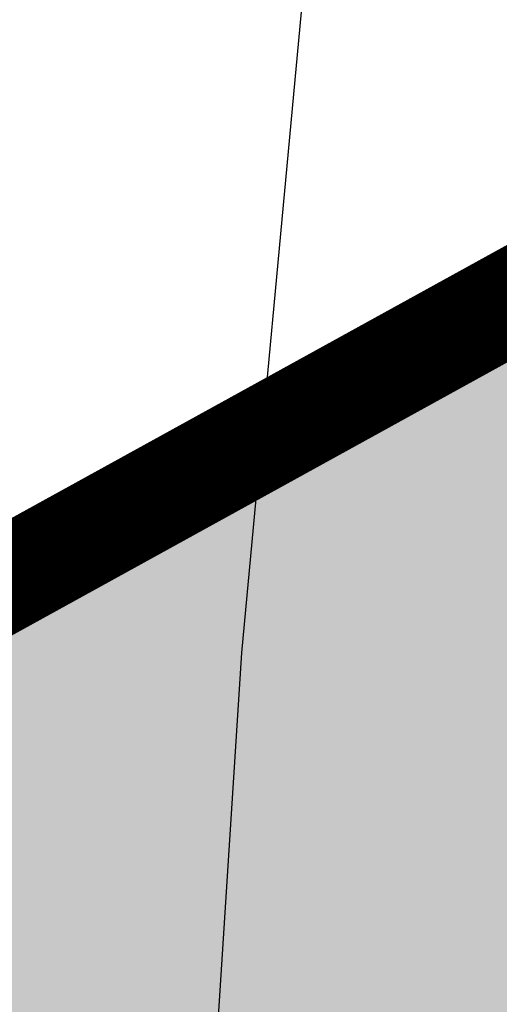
# Model space of a CAD drawing. Extents: x 0 to 361260, y 0 to 4201817.
# Tile 201 of 256: x 360069.404 to 360069.87, y 4200821.109 to 4200822.064. Entities that reach past the tile are written whole.
import ezdxf

# ---------------------------------------------------------------- set-up
doc = ezdxf.new("R2010")
doc.units = 0
doc.header["$LTSCALE"] = 0.5
doc.header["$MEASUREMENT"] = 0
doc.linetypes.add('CONTI', pattern=[0])
doc.layers.add('GORIZDEFAULT', color=32, linetype='CONTI')
doc.layers.add('Штрих Стекло', color=7, linetype='Continuous')

msp = doc.modelspace()

# ---------------------------------------------------------------- hatches: boundary and pattern name
at = {"layer": 'Штрих Стекло', "linetype": 'Continuous'}
h = msp.add_hatch(color=5, dxfattribs=at)
h.dxf.hatch_style = 1
h.set_gradient(color1=(173, 173, 173), color2=(166, 166, 166), one_color=1, tint=0.65)
h.paths.add_polyline_path([(359937.68403, 4200748.94136), (359943.47567, 4200738.43151), (360868.75348, 4201248.32243), (360862.96184, 4201258.83228)])

# ---------------------------------------------------------------- linework, layer by layer
at = {"ltscale": 0.149071, "const_width": 0.1}
msp.add_lwpolyline([(359937.68403, 4200748.94136), (360862.96184, 4201258.83228)], dxfattribs=at)
at = {"ltscale": 0.149071}
msp.add_lwpolyline([(359937.68403, 4200748.94136), (359943.47567, 4200738.43151), (360868.75348, 4201248.32243), (360862.96184, 4201258.83228)], close=True, dxfattribs=at)
at = {"layer": 'GORIZDEFAULT', "color": 32}
msp.add_polyline3d([(360069.23664, 4200816.4265, 555.5), (360069.31, 4200816.94, 555.5), (360069.37, 4200817.54, 555.5), (360069.42, 4200818.13, 555.5), (360069.46, 4200818.72, 555.5), (360069.5, 4200819.33, 555.5), (360069.53, 4200819.98, 555.5), (360069.57, 4200820.68, 555.5), (360069.62, 4200821.45, 555.5), (360069.7, 4200822.31, 555.5), (360069.79, 4200823.28, 555.5), (360069.9, 4200824.35, 555.5), (360070.01, 4200825.5, 555.5), (360070.1, 4200826.75, 555.5), (360070.17, 4200828.08, 555.5), (360070.21, 4200829.48, 555.5), (360070.19, 4200830.94, 555.5), (360070.12, 4200832.46, 555.5), (360069.99, 4200834.03, 555.5)], dxfattribs=at)
msp.add_polyline3d([(360069.23664, 4200816.4265, 555.5), (360069.31, 4200816.94, 555.5), (360069.37, 4200817.54, 555.5), (360069.42, 4200818.13, 555.5), (360069.46, 4200818.72, 555.5), (360069.5, 4200819.33, 555.5), (360069.53, 4200819.98, 555.5), (360069.57, 4200820.68, 555.5), (360069.62, 4200821.45, 555.5), (360069.7, 4200822.31, 555.5), (360069.79, 4200823.28, 555.5), (360069.9, 4200824.35, 555.5), (360070.01, 4200825.5, 555.5), (360070.1, 4200826.75, 555.5), (360070.17, 4200828.08, 555.5), (360070.21, 4200829.48, 555.5), (360070.19, 4200830.94, 555.5), (360070.12, 4200832.46, 555.5), (360069.99, 4200834.03, 555.5)], dxfattribs=at)
msp.add_polyline3d([(360069.23664, 4200816.4265, 555.5), (360069.31, 4200816.94, 555.5), (360069.37, 4200817.54, 555.5), (360069.42, 4200818.13, 555.5), (360069.46, 4200818.72, 555.5), (360069.5, 4200819.33, 555.5), (360069.53, 4200819.98, 555.5), (360069.57, 4200820.68, 555.5), (360069.62, 4200821.45, 555.5), (360069.7, 4200822.31, 555.5), (360069.79, 4200823.28, 555.5), (360069.9, 4200824.35, 555.5), (360070.01, 4200825.5, 555.5), (360070.1, 4200826.75, 555.5), (360070.17, 4200828.08, 555.5), (360070.21, 4200829.48, 555.5), (360070.19, 4200830.94, 555.5), (360070.12, 4200832.46, 555.5), (360069.99, 4200834.03, 555.5)], dxfattribs=at)
msp.add_polyline3d([(360069.23664, 4200816.4265, 555.5), (360069.31, 4200816.94, 555.5), (360069.37, 4200817.54, 555.5), (360069.42, 4200818.13, 555.5), (360069.46, 4200818.72, 555.5), (360069.5, 4200819.33, 555.5), (360069.53, 4200819.98, 555.5), (360069.57, 4200820.68, 555.5), (360069.62, 4200821.45, 555.5), (360069.7, 4200822.31, 555.5), (360069.79, 4200823.28, 555.5), (360069.9, 4200824.35, 555.5), (360070.01, 4200825.5, 555.5), (360070.1, 4200826.75, 555.5), (360070.17, 4200828.08, 555.5), (360070.21, 4200829.48, 555.5), (360070.19, 4200830.94, 555.5), (360070.12, 4200832.46, 555.5), (360069.99, 4200834.03, 555.5)], dxfattribs=at)
msp.add_polyline3d([(360069.23664, 4200816.4265, 555.5), (360069.31, 4200816.94, 555.5), (360069.37, 4200817.54, 555.5), (360069.42, 4200818.13, 555.5), (360069.46, 4200818.72, 555.5), (360069.5, 4200819.33, 555.5), (360069.53, 4200819.98, 555.5), (360069.57, 4200820.68, 555.5), (360069.62, 4200821.45, 555.5), (360069.7, 4200822.31, 555.5), (360069.79, 4200823.28, 555.5), (360069.9, 4200824.35, 555.5), (360070.01, 4200825.5, 555.5), (360070.1, 4200826.75, 555.5), (360070.17, 4200828.08, 555.5), (360070.21, 4200829.48, 555.5), (360070.19, 4200830.94, 555.5), (360070.12, 4200832.46, 555.5), (360069.99, 4200834.03, 555.5)], dxfattribs=at)
msp.add_polyline3d([(360069.23664, 4200816.4265, 555.5), (360069.31, 4200816.94, 555.5), (360069.37, 4200817.54, 555.5), (360069.42, 4200818.13, 555.5), (360069.46, 4200818.72, 555.5), (360069.5, 4200819.33, 555.5), (360069.53, 4200819.98, 555.5), (360069.57, 4200820.68, 555.5), (360069.62, 4200821.45, 555.5), (360069.7, 4200822.31, 555.5), (360069.79, 4200823.28, 555.5), (360069.9, 4200824.35, 555.5), (360070.01, 4200825.5, 555.5), (360070.1, 4200826.75, 555.5), (360070.17, 4200828.08, 555.5), (360070.21, 4200829.48, 555.5), (360070.19, 4200830.94, 555.5), (360070.12, 4200832.46, 555.5), (360069.99, 4200834.03, 555.5)], dxfattribs=at)
msp.add_polyline3d([(360069.23664, 4200816.4265, 555.5), (360069.31, 4200816.94, 555.5), (360069.37, 4200817.54, 555.5), (360069.42, 4200818.13, 555.5), (360069.46, 4200818.72, 555.5), (360069.5, 4200819.33, 555.5), (360069.53, 4200819.98, 555.5), (360069.57, 4200820.68, 555.5), (360069.62, 4200821.45, 555.5), (360069.7, 4200822.31, 555.5), (360069.79, 4200823.28, 555.5), (360069.9, 4200824.35, 555.5), (360070.01, 4200825.5, 555.5), (360070.1, 4200826.75, 555.5), (360070.17, 4200828.08, 555.5), (360070.21, 4200829.48, 555.5), (360070.19, 4200830.94, 555.5), (360070.12, 4200832.46, 555.5), (360069.99, 4200834.03, 555.5)], dxfattribs=at)
msp.add_polyline3d([(360069.23664, 4200816.4265, 555.5), (360069.31, 4200816.94, 555.5), (360069.37, 4200817.54, 555.5), (360069.42, 4200818.13, 555.5), (360069.46, 4200818.72, 555.5), (360069.5, 4200819.33, 555.5), (360069.53, 4200819.98, 555.5), (360069.57, 4200820.68, 555.5), (360069.62, 4200821.45, 555.5), (360069.7, 4200822.31, 555.5), (360069.79, 4200823.28, 555.5), (360069.9, 4200824.35, 555.5), (360070.01, 4200825.5, 555.5), (360070.1, 4200826.75, 555.5), (360070.17, 4200828.08, 555.5), (360070.21, 4200829.48, 555.5), (360070.19, 4200830.94, 555.5), (360070.12, 4200832.46, 555.5), (360069.99, 4200834.03, 555.5)], dxfattribs=at)
msp.add_polyline3d([(360069.23664, 4200816.4265, 555.5), (360069.31, 4200816.94, 555.5), (360069.37, 4200817.54, 555.5), (360069.42, 4200818.13, 555.5), (360069.46, 4200818.72, 555.5), (360069.5, 4200819.33, 555.5), (360069.53, 4200819.98, 555.5), (360069.57, 4200820.68, 555.5), (360069.62, 4200821.45, 555.5), (360069.7, 4200822.31, 555.5), (360069.79, 4200823.28, 555.5), (360069.9, 4200824.35, 555.5), (360070.01, 4200825.5, 555.5), (360070.1, 4200826.75, 555.5), (360070.17, 4200828.08, 555.5), (360070.21, 4200829.48, 555.5), (360070.19, 4200830.94, 555.5), (360070.12, 4200832.46, 555.5), (360069.99, 4200834.03, 555.5)], dxfattribs=at)
msp.add_polyline3d([(360069.23664, 4200816.4265, 555.5), (360069.31, 4200816.94, 555.5), (360069.37, 4200817.54, 555.5), (360069.42, 4200818.13, 555.5), (360069.46, 4200818.72, 555.5), (360069.5, 4200819.33, 555.5), (360069.53, 4200819.98, 555.5), (360069.57, 4200820.68, 555.5), (360069.62, 4200821.45, 555.5), (360069.7, 4200822.31, 555.5), (360069.79, 4200823.28, 555.5), (360069.9, 4200824.35, 555.5), (360070.01, 4200825.5, 555.5), (360070.1, 4200826.75, 555.5), (360070.17, 4200828.08, 555.5), (360070.21, 4200829.48, 555.5), (360070.19, 4200830.94, 555.5), (360070.12, 4200832.46, 555.5), (360069.99, 4200834.03, 555.5)], dxfattribs=at)
msp.add_polyline3d([(360069.23664, 4200816.4265, 555.5), (360069.31, 4200816.94, 555.5), (360069.37, 4200817.54, 555.5), (360069.42, 4200818.13, 555.5), (360069.46, 4200818.72, 555.5), (360069.5, 4200819.33, 555.5), (360069.53, 4200819.98, 555.5), (360069.57, 4200820.68, 555.5), (360069.62, 4200821.45, 555.5), (360069.7, 4200822.31, 555.5), (360069.79, 4200823.28, 555.5), (360069.9, 4200824.35, 555.5), (360070.01, 4200825.5, 555.5), (360070.1, 4200826.75, 555.5), (360070.17, 4200828.08, 555.5), (360070.21, 4200829.48, 555.5), (360070.19, 4200830.94, 555.5), (360070.12, 4200832.46, 555.5), (360069.99, 4200834.03, 555.5)], dxfattribs=at)
msp.add_polyline3d([(360069.23664, 4200816.4265, 555.5), (360069.31, 4200816.94, 555.5), (360069.37, 4200817.54, 555.5), (360069.42, 4200818.13, 555.5), (360069.46, 4200818.72, 555.5), (360069.5, 4200819.33, 555.5), (360069.53, 4200819.98, 555.5), (360069.57, 4200820.68, 555.5), (360069.62, 4200821.45, 555.5), (360069.7, 4200822.31, 555.5), (360069.79, 4200823.28, 555.5), (360069.9, 4200824.35, 555.5), (360070.01, 4200825.5, 555.5), (360070.1, 4200826.75, 555.5), (360070.17, 4200828.08, 555.5), (360070.21, 4200829.48, 555.5), (360070.19, 4200830.94, 555.5), (360070.12, 4200832.46, 555.5), (360069.99, 4200834.03, 555.5)], dxfattribs=at)
msp.add_polyline3d([(360069.23664, 4200816.4265, 555.5), (360069.31, 4200816.94, 555.5), (360069.37, 4200817.54, 555.5), (360069.42, 4200818.13, 555.5), (360069.46, 4200818.72, 555.5), (360069.5, 4200819.33, 555.5), (360069.53, 4200819.98, 555.5), (360069.57, 4200820.68, 555.5), (360069.62, 4200821.45, 555.5), (360069.7, 4200822.31, 555.5), (360069.79, 4200823.28, 555.5), (360069.9, 4200824.35, 555.5), (360070.01, 4200825.5, 555.5), (360070.1, 4200826.75, 555.5), (360070.17, 4200828.08, 555.5), (360070.21, 4200829.48, 555.5), (360070.19, 4200830.94, 555.5), (360070.12, 4200832.46, 555.5), (360069.99, 4200834.03, 555.5)], dxfattribs=at)
msp.add_polyline3d([(360069.23664, 4200816.4265, 555.5), (360069.31, 4200816.94, 555.5), (360069.37, 4200817.54, 555.5), (360069.42, 4200818.13, 555.5), (360069.46, 4200818.72, 555.5), (360069.5, 4200819.33, 555.5), (360069.53, 4200819.98, 555.5), (360069.57, 4200820.68, 555.5), (360069.62, 4200821.45, 555.5), (360069.7, 4200822.31, 555.5), (360069.79, 4200823.28, 555.5), (360069.9, 4200824.35, 555.5), (360070.01, 4200825.5, 555.5), (360070.1, 4200826.75, 555.5), (360070.17, 4200828.08, 555.5), (360070.21, 4200829.48, 555.5), (360070.19, 4200830.94, 555.5), (360070.12, 4200832.46, 555.5), (360069.99, 4200834.03, 555.5)], dxfattribs=at)
msp.add_polyline3d([(360069.23664, 4200816.4265, 555.5), (360069.31, 4200816.94, 555.5), (360069.37, 4200817.54, 555.5), (360069.42, 4200818.13, 555.5), (360069.46, 4200818.72, 555.5), (360069.5, 4200819.33, 555.5), (360069.53, 4200819.98, 555.5), (360069.57, 4200820.68, 555.5), (360069.62, 4200821.45, 555.5), (360069.7, 4200822.31, 555.5), (360069.79, 4200823.28, 555.5), (360069.9, 4200824.35, 555.5), (360070.01, 4200825.5, 555.5), (360070.1, 4200826.75, 555.5), (360070.17, 4200828.08, 555.5), (360070.21, 4200829.48, 555.5), (360070.19, 4200830.94, 555.5), (360070.12, 4200832.46, 555.5), (360069.99, 4200834.03, 555.5)], dxfattribs=at)
msp.add_polyline3d([(360069.23664, 4200816.4265, 555.5), (360069.31, 4200816.94, 555.5), (360069.37, 4200817.54, 555.5), (360069.42, 4200818.13, 555.5), (360069.46, 4200818.72, 555.5), (360069.5, 4200819.33, 555.5), (360069.53, 4200819.98, 555.5), (360069.57, 4200820.68, 555.5), (360069.62, 4200821.45, 555.5), (360069.7, 4200822.31, 555.5), (360069.79, 4200823.28, 555.5), (360069.9, 4200824.35, 555.5), (360070.01, 4200825.5, 555.5), (360070.1, 4200826.75, 555.5), (360070.17, 4200828.08, 555.5), (360070.21, 4200829.48, 555.5), (360070.19, 4200830.94, 555.5), (360070.12, 4200832.46, 555.5), (360069.99, 4200834.03, 555.5)], dxfattribs=at)
msp.add_polyline3d([(360069.23664, 4200816.4265, 555.5), (360069.31, 4200816.94, 555.5), (360069.37, 4200817.54, 555.5), (360069.42, 4200818.13, 555.5), (360069.46, 4200818.72, 555.5), (360069.5, 4200819.33, 555.5), (360069.53, 4200819.98, 555.5), (360069.57, 4200820.68, 555.5), (360069.62, 4200821.45, 555.5), (360069.7, 4200822.31, 555.5), (360069.79, 4200823.28, 555.5), (360069.9, 4200824.35, 555.5), (360070.01, 4200825.5, 555.5), (360070.1, 4200826.75, 555.5), (360070.17, 4200828.08, 555.5), (360070.21, 4200829.48, 555.5), (360070.19, 4200830.94, 555.5), (360070.12, 4200832.46, 555.5), (360069.99, 4200834.03, 555.5)], dxfattribs=at)
msp.add_polyline3d([(360069.23664, 4200816.4265, 555.5), (360069.31, 4200816.94, 555.5), (360069.37, 4200817.54, 555.5), (360069.42, 4200818.13, 555.5), (360069.46, 4200818.72, 555.5), (360069.5, 4200819.33, 555.5), (360069.53, 4200819.98, 555.5), (360069.57, 4200820.68, 555.5), (360069.62, 4200821.45, 555.5), (360069.7, 4200822.31, 555.5), (360069.79, 4200823.28, 555.5), (360069.9, 4200824.35, 555.5), (360070.01, 4200825.5, 555.5), (360070.1, 4200826.75, 555.5), (360070.17, 4200828.08, 555.5), (360070.21, 4200829.48, 555.5), (360070.19, 4200830.94, 555.5), (360070.12, 4200832.46, 555.5), (360069.99, 4200834.03, 555.5)], dxfattribs=at)
msp.add_polyline3d([(360069.23664, 4200816.4265, 555.5), (360069.31, 4200816.94, 555.5), (360069.37, 4200817.54, 555.5), (360069.42, 4200818.13, 555.5), (360069.46, 4200818.72, 555.5), (360069.5, 4200819.33, 555.5), (360069.53, 4200819.98, 555.5), (360069.57, 4200820.68, 555.5), (360069.62, 4200821.45, 555.5), (360069.7, 4200822.31, 555.5), (360069.79, 4200823.28, 555.5), (360069.9, 4200824.35, 555.5), (360070.01, 4200825.5, 555.5), (360070.1, 4200826.75, 555.5), (360070.17, 4200828.08, 555.5), (360070.21, 4200829.48, 555.5), (360070.19, 4200830.94, 555.5), (360070.12, 4200832.46, 555.5), (360069.99, 4200834.03, 555.5)], dxfattribs=at)
msp.add_polyline3d([(360069.23664, 4200816.4265, 555.5), (360069.31, 4200816.94, 555.5), (360069.37, 4200817.54, 555.5), (360069.42, 4200818.13, 555.5), (360069.46, 4200818.72, 555.5), (360069.5, 4200819.33, 555.5), (360069.53, 4200819.98, 555.5), (360069.57, 4200820.68, 555.5), (360069.62, 4200821.45, 555.5), (360069.7, 4200822.31, 555.5), (360069.79, 4200823.28, 555.5), (360069.9, 4200824.35, 555.5), (360070.01, 4200825.5, 555.5), (360070.1, 4200826.75, 555.5), (360070.17, 4200828.08, 555.5), (360070.21, 4200829.48, 555.5), (360070.19, 4200830.94, 555.5), (360070.12, 4200832.46, 555.5), (360069.99, 4200834.03, 555.5)], dxfattribs=at)
msp.add_polyline3d([(360069.23664, 4200816.4265, 555.5), (360069.31, 4200816.94, 555.5), (360069.37, 4200817.54, 555.5), (360069.42, 4200818.13, 555.5), (360069.46, 4200818.72, 555.5), (360069.5, 4200819.33, 555.5), (360069.53, 4200819.98, 555.5), (360069.57, 4200820.68, 555.5), (360069.62, 4200821.45, 555.5), (360069.7, 4200822.31, 555.5), (360069.79, 4200823.28, 555.5), (360069.9, 4200824.35, 555.5), (360070.01, 4200825.5, 555.5), (360070.1, 4200826.75, 555.5), (360070.17, 4200828.08, 555.5), (360070.21, 4200829.48, 555.5), (360070.19, 4200830.94, 555.5), (360070.12, 4200832.46, 555.5), (360069.99, 4200834.03, 555.5)], dxfattribs=at)
msp.add_polyline3d([(360069.23664, 4200816.4265, 555.5), (360069.31, 4200816.94, 555.5), (360069.37, 4200817.54, 555.5), (360069.42, 4200818.13, 555.5), (360069.46, 4200818.72, 555.5), (360069.5, 4200819.33, 555.5), (360069.53, 4200819.98, 555.5), (360069.57, 4200820.68, 555.5), (360069.62, 4200821.45, 555.5), (360069.7, 4200822.31, 555.5), (360069.79, 4200823.28, 555.5), (360069.9, 4200824.35, 555.5), (360070.01, 4200825.5, 555.5), (360070.1, 4200826.75, 555.5), (360070.17, 4200828.08, 555.5), (360070.21, 4200829.48, 555.5), (360070.19, 4200830.94, 555.5), (360070.12, 4200832.46, 555.5), (360069.99, 4200834.03, 555.5)], dxfattribs=at)
msp.add_polyline3d([(360069.23664, 4200816.4265, 555.5), (360069.31, 4200816.94, 555.5), (360069.37, 4200817.54, 555.5), (360069.42, 4200818.13, 555.5), (360069.46, 4200818.72, 555.5), (360069.5, 4200819.33, 555.5), (360069.53, 4200819.98, 555.5), (360069.57, 4200820.68, 555.5), (360069.62, 4200821.45, 555.5), (360069.7, 4200822.31, 555.5), (360069.79, 4200823.28, 555.5), (360069.9, 4200824.35, 555.5), (360070.01, 4200825.5, 555.5), (360070.1, 4200826.75, 555.5), (360070.17, 4200828.08, 555.5), (360070.21, 4200829.48, 555.5), (360070.19, 4200830.94, 555.5), (360070.12, 4200832.46, 555.5), (360069.99, 4200834.03, 555.5)], dxfattribs=at)
msp.add_polyline3d([(360069.23664, 4200816.4265, 555.5), (360069.31, 4200816.94, 555.5), (360069.37, 4200817.54, 555.5), (360069.42, 4200818.13, 555.5), (360069.46, 4200818.72, 555.5), (360069.5, 4200819.33, 555.5), (360069.53, 4200819.98, 555.5), (360069.57, 4200820.68, 555.5), (360069.62, 4200821.45, 555.5), (360069.7, 4200822.31, 555.5), (360069.79, 4200823.28, 555.5), (360069.9, 4200824.35, 555.5), (360070.01, 4200825.5, 555.5), (360070.1, 4200826.75, 555.5), (360070.17, 4200828.08, 555.5), (360070.21, 4200829.48, 555.5), (360070.19, 4200830.94, 555.5), (360070.12, 4200832.46, 555.5), (360069.99, 4200834.03, 555.5)], dxfattribs=at)
msp.add_polyline3d([(360069.23664, 4200816.4265, 555.5), (360069.31, 4200816.94, 555.5), (360069.37, 4200817.54, 555.5), (360069.42, 4200818.13, 555.5), (360069.46, 4200818.72, 555.5), (360069.5, 4200819.33, 555.5), (360069.53, 4200819.98, 555.5), (360069.57, 4200820.68, 555.5), (360069.62, 4200821.45, 555.5), (360069.7, 4200822.31, 555.5), (360069.79, 4200823.28, 555.5), (360069.9, 4200824.35, 555.5), (360070.01, 4200825.5, 555.5), (360070.1, 4200826.75, 555.5), (360070.17, 4200828.08, 555.5), (360070.21, 4200829.48, 555.5), (360070.19, 4200830.94, 555.5), (360070.12, 4200832.46, 555.5), (360069.99, 4200834.03, 555.5)], dxfattribs=at)
msp.add_polyline3d([(360069.23664, 4200816.4265, 555.5), (360069.31, 4200816.94, 555.5), (360069.37, 4200817.54, 555.5), (360069.42, 4200818.13, 555.5), (360069.46, 4200818.72, 555.5), (360069.5, 4200819.33, 555.5), (360069.53, 4200819.98, 555.5), (360069.57, 4200820.68, 555.5), (360069.62, 4200821.45, 555.5), (360069.7, 4200822.31, 555.5), (360069.79, 4200823.28, 555.5), (360069.9, 4200824.35, 555.5), (360070.01, 4200825.5, 555.5), (360070.1, 4200826.75, 555.5), (360070.17, 4200828.08, 555.5), (360070.21, 4200829.48, 555.5), (360070.19, 4200830.94, 555.5), (360070.12, 4200832.46, 555.5), (360069.99, 4200834.03, 555.5)], dxfattribs=at)
msp.add_polyline3d([(360069.23664, 4200816.4265, 555.5), (360069.31, 4200816.94, 555.5), (360069.37, 4200817.54, 555.5), (360069.42, 4200818.13, 555.5), (360069.46, 4200818.72, 555.5), (360069.5, 4200819.33, 555.5), (360069.53, 4200819.98, 555.5), (360069.57, 4200820.68, 555.5), (360069.62, 4200821.45, 555.5), (360069.7, 4200822.31, 555.5), (360069.79, 4200823.28, 555.5), (360069.9, 4200824.35, 555.5), (360070.01, 4200825.5, 555.5), (360070.1, 4200826.75, 555.5), (360070.17, 4200828.08, 555.5), (360070.21, 4200829.48, 555.5), (360070.19, 4200830.94, 555.5), (360070.12, 4200832.46, 555.5), (360069.99, 4200834.03, 555.5)], dxfattribs=at)
msp.add_polyline3d([(360069.23664, 4200816.4265, 555.5), (360069.31, 4200816.94, 555.5), (360069.37, 4200817.54, 555.5), (360069.42, 4200818.13, 555.5), (360069.46, 4200818.72, 555.5), (360069.5, 4200819.33, 555.5), (360069.53, 4200819.98, 555.5), (360069.57, 4200820.68, 555.5), (360069.62, 4200821.45, 555.5), (360069.7, 4200822.31, 555.5), (360069.79, 4200823.28, 555.5), (360069.9, 4200824.35, 555.5), (360070.01, 4200825.5, 555.5), (360070.1, 4200826.75, 555.5), (360070.17, 4200828.08, 555.5), (360070.21, 4200829.48, 555.5), (360070.19, 4200830.94, 555.5), (360070.12, 4200832.46, 555.5), (360069.99, 4200834.03, 555.5)], dxfattribs=at)
msp.add_polyline3d([(360069.23664, 4200816.4265, 555.5), (360069.31, 4200816.94, 555.5), (360069.37, 4200817.54, 555.5), (360069.42, 4200818.13, 555.5), (360069.46, 4200818.72, 555.5), (360069.5, 4200819.33, 555.5), (360069.53, 4200819.98, 555.5), (360069.57, 4200820.68, 555.5), (360069.62, 4200821.45, 555.5), (360069.7, 4200822.31, 555.5), (360069.79, 4200823.28, 555.5), (360069.9, 4200824.35, 555.5), (360070.01, 4200825.5, 555.5), (360070.1, 4200826.75, 555.5), (360070.17, 4200828.08, 555.5), (360070.21, 4200829.48, 555.5), (360070.19, 4200830.94, 555.5), (360070.12, 4200832.46, 555.5), (360069.99, 4200834.03, 555.5)], dxfattribs=at)
msp.add_polyline3d([(360069.23664, 4200816.4265, 555.5), (360069.31, 4200816.94, 555.5), (360069.37, 4200817.54, 555.5), (360069.42, 4200818.13, 555.5), (360069.46, 4200818.72, 555.5), (360069.5, 4200819.33, 555.5), (360069.53, 4200819.98, 555.5), (360069.57, 4200820.68, 555.5), (360069.62, 4200821.45, 555.5), (360069.7, 4200822.31, 555.5), (360069.79, 4200823.28, 555.5), (360069.9, 4200824.35, 555.5), (360070.01, 4200825.5, 555.5), (360070.1, 4200826.75, 555.5), (360070.17, 4200828.08, 555.5), (360070.21, 4200829.48, 555.5), (360070.19, 4200830.94, 555.5), (360070.12, 4200832.46, 555.5), (360069.99, 4200834.03, 555.5)], dxfattribs=at)
msp.add_polyline3d([(360069.23664, 4200816.4265, 555.5), (360069.31, 4200816.94, 555.5), (360069.37, 4200817.54, 555.5), (360069.42, 4200818.13, 555.5), (360069.46, 4200818.72, 555.5), (360069.5, 4200819.33, 555.5), (360069.53, 4200819.98, 555.5), (360069.57, 4200820.68, 555.5), (360069.62, 4200821.45, 555.5), (360069.7, 4200822.31, 555.5), (360069.79, 4200823.28, 555.5), (360069.9, 4200824.35, 555.5), (360070.01, 4200825.5, 555.5), (360070.1, 4200826.75, 555.5), (360070.17, 4200828.08, 555.5), (360070.21, 4200829.48, 555.5), (360070.19, 4200830.94, 555.5), (360070.12, 4200832.46, 555.5), (360069.99, 4200834.03, 555.5)], dxfattribs=at)
msp.add_polyline3d([(360069.23664, 4200816.4265, 555.5), (360069.31, 4200816.94, 555.5), (360069.37, 4200817.54, 555.5), (360069.42, 4200818.13, 555.5), (360069.46, 4200818.72, 555.5), (360069.5, 4200819.33, 555.5), (360069.53, 4200819.98, 555.5), (360069.57, 4200820.68, 555.5), (360069.62, 4200821.45, 555.5), (360069.7, 4200822.31, 555.5), (360069.79, 4200823.28, 555.5), (360069.9, 4200824.35, 555.5), (360070.01, 4200825.5, 555.5), (360070.1, 4200826.75, 555.5), (360070.17, 4200828.08, 555.5), (360070.21, 4200829.48, 555.5), (360070.19, 4200830.94, 555.5), (360070.12, 4200832.46, 555.5), (360069.99, 4200834.03, 555.5)], dxfattribs=at)
msp.add_polyline3d([(360069.23664, 4200816.4265, 555.5), (360069.31, 4200816.94, 555.5), (360069.37, 4200817.54, 555.5), (360069.42, 4200818.13, 555.5), (360069.46, 4200818.72, 555.5), (360069.5, 4200819.33, 555.5), (360069.53, 4200819.98, 555.5), (360069.57, 4200820.68, 555.5), (360069.62, 4200821.45, 555.5), (360069.7, 4200822.31, 555.5), (360069.79, 4200823.28, 555.5), (360069.9, 4200824.35, 555.5), (360070.01, 4200825.5, 555.5), (360070.1, 4200826.75, 555.5), (360070.17, 4200828.08, 555.5), (360070.21, 4200829.48, 555.5), (360070.19, 4200830.94, 555.5), (360070.12, 4200832.46, 555.5), (360069.99, 4200834.03, 555.5)], dxfattribs=at)
msp.add_polyline3d([(360069.23664, 4200816.4265, 555.5), (360069.31, 4200816.94, 555.5), (360069.37, 4200817.54, 555.5), (360069.42, 4200818.13, 555.5), (360069.46, 4200818.72, 555.5), (360069.5, 4200819.33, 555.5), (360069.53, 4200819.98, 555.5), (360069.57, 4200820.68, 555.5), (360069.62, 4200821.45, 555.5), (360069.7, 4200822.31, 555.5), (360069.79, 4200823.28, 555.5), (360069.9, 4200824.35, 555.5), (360070.01, 4200825.5, 555.5), (360070.1, 4200826.75, 555.5), (360070.17, 4200828.08, 555.5), (360070.21, 4200829.48, 555.5), (360070.19, 4200830.94, 555.5), (360070.12, 4200832.46, 555.5), (360069.99, 4200834.03, 555.5)], dxfattribs=at)
msp.add_polyline3d([(360069.23664, 4200816.4265, 555.5), (360069.31, 4200816.94, 555.5), (360069.37, 4200817.54, 555.5), (360069.42, 4200818.13, 555.5), (360069.46, 4200818.72, 555.5), (360069.5, 4200819.33, 555.5), (360069.53, 4200819.98, 555.5), (360069.57, 4200820.68, 555.5), (360069.62, 4200821.45, 555.5), (360069.7, 4200822.31, 555.5), (360069.79, 4200823.28, 555.5), (360069.9, 4200824.35, 555.5), (360070.01, 4200825.5, 555.5), (360070.1, 4200826.75, 555.5), (360070.17, 4200828.08, 555.5), (360070.21, 4200829.48, 555.5), (360070.19, 4200830.94, 555.5), (360070.12, 4200832.46, 555.5), (360069.99, 4200834.03, 555.5)], dxfattribs=at)
msp.add_polyline3d([(360069.23664, 4200816.4265, 555.5), (360069.31, 4200816.94, 555.5), (360069.37, 4200817.54, 555.5), (360069.42, 4200818.13, 555.5), (360069.46, 4200818.72, 555.5), (360069.5, 4200819.33, 555.5), (360069.53, 4200819.98, 555.5), (360069.57, 4200820.68, 555.5), (360069.62, 4200821.45, 555.5), (360069.7, 4200822.31, 555.5), (360069.79, 4200823.28, 555.5), (360069.9, 4200824.35, 555.5), (360070.01, 4200825.5, 555.5), (360070.1, 4200826.75, 555.5), (360070.17, 4200828.08, 555.5), (360070.21, 4200829.48, 555.5), (360070.19, 4200830.94, 555.5), (360070.12, 4200832.46, 555.5), (360069.99, 4200834.03, 555.5)], dxfattribs=at)
msp.add_polyline3d([(360069.23664, 4200816.4265, 555.5), (360069.31, 4200816.94, 555.5), (360069.37, 4200817.54, 555.5), (360069.42, 4200818.13, 555.5), (360069.46, 4200818.72, 555.5), (360069.5, 4200819.33, 555.5), (360069.53, 4200819.98, 555.5), (360069.57, 4200820.68, 555.5), (360069.62, 4200821.45, 555.5), (360069.7, 4200822.31, 555.5), (360069.79, 4200823.28, 555.5), (360069.9, 4200824.35, 555.5), (360070.01, 4200825.5, 555.5), (360070.1, 4200826.75, 555.5), (360070.17, 4200828.08, 555.5), (360070.21, 4200829.48, 555.5), (360070.19, 4200830.94, 555.5), (360070.12, 4200832.46, 555.5), (360069.99, 4200834.03, 555.5)], dxfattribs=at)
msp.add_polyline3d([(360069.23664, 4200816.4265, 555.5), (360069.31, 4200816.94, 555.5), (360069.37, 4200817.54, 555.5), (360069.42, 4200818.13, 555.5), (360069.46, 4200818.72, 555.5), (360069.5, 4200819.33, 555.5), (360069.53, 4200819.98, 555.5), (360069.57, 4200820.68, 555.5), (360069.62, 4200821.45, 555.5), (360069.7, 4200822.31, 555.5), (360069.79, 4200823.28, 555.5), (360069.9, 4200824.35, 555.5), (360070.01, 4200825.5, 555.5), (360070.1, 4200826.75, 555.5), (360070.17, 4200828.08, 555.5), (360070.21, 4200829.48, 555.5), (360070.19, 4200830.94, 555.5), (360070.12, 4200832.46, 555.5), (360069.99, 4200834.03, 555.5)], dxfattribs=at)
msp.add_polyline3d([(360069.23664, 4200816.4265, 555.5), (360069.31, 4200816.94, 555.5), (360069.37, 4200817.54, 555.5), (360069.42, 4200818.13, 555.5), (360069.46, 4200818.72, 555.5), (360069.5, 4200819.33, 555.5), (360069.53, 4200819.98, 555.5), (360069.57, 4200820.68, 555.5), (360069.62, 4200821.45, 555.5), (360069.7, 4200822.31, 555.5), (360069.79, 4200823.28, 555.5), (360069.9, 4200824.35, 555.5), (360070.01, 4200825.5, 555.5), (360070.1, 4200826.75, 555.5), (360070.17, 4200828.08, 555.5), (360070.21, 4200829.48, 555.5), (360070.19, 4200830.94, 555.5), (360070.12, 4200832.46, 555.5), (360069.99, 4200834.03, 555.5)], dxfattribs=at)
msp.add_polyline3d([(360069.23664, 4200816.4265, 555.5), (360069.31, 4200816.94, 555.5), (360069.37, 4200817.54, 555.5), (360069.42, 4200818.13, 555.5), (360069.46, 4200818.72, 555.5), (360069.5, 4200819.33, 555.5), (360069.53, 4200819.98, 555.5), (360069.57, 4200820.68, 555.5), (360069.62, 4200821.45, 555.5), (360069.7, 4200822.31, 555.5), (360069.79, 4200823.28, 555.5), (360069.9, 4200824.35, 555.5), (360070.01, 4200825.5, 555.5), (360070.1, 4200826.75, 555.5), (360070.17, 4200828.08, 555.5), (360070.21, 4200829.48, 555.5), (360070.19, 4200830.94, 555.5), (360070.12, 4200832.46, 555.5), (360069.99, 4200834.03, 555.5)], dxfattribs=at)
msp.add_polyline3d([(360069.23664, 4200816.4265, 555.5), (360069.31, 4200816.94, 555.5), (360069.37, 4200817.54, 555.5), (360069.42, 4200818.13, 555.5), (360069.46, 4200818.72, 555.5), (360069.5, 4200819.33, 555.5), (360069.53, 4200819.98, 555.5), (360069.57, 4200820.68, 555.5), (360069.62, 4200821.45, 555.5), (360069.7, 4200822.31, 555.5), (360069.79, 4200823.28, 555.5), (360069.9, 4200824.35, 555.5), (360070.01, 4200825.5, 555.5), (360070.1, 4200826.75, 555.5), (360070.17, 4200828.08, 555.5), (360070.21, 4200829.48, 555.5), (360070.19, 4200830.94, 555.5), (360070.12, 4200832.46, 555.5), (360069.99, 4200834.03, 555.5)], dxfattribs=at)
msp.add_polyline3d([(360069.23664, 4200816.4265, 555.5), (360069.31, 4200816.94, 555.5), (360069.37, 4200817.54, 555.5), (360069.42, 4200818.13, 555.5), (360069.46, 4200818.72, 555.5), (360069.5, 4200819.33, 555.5), (360069.53, 4200819.98, 555.5), (360069.57, 4200820.68, 555.5), (360069.62, 4200821.45, 555.5), (360069.7, 4200822.31, 555.5), (360069.79, 4200823.28, 555.5), (360069.9, 4200824.35, 555.5), (360070.01, 4200825.5, 555.5), (360070.1, 4200826.75, 555.5), (360070.17, 4200828.08, 555.5), (360070.21, 4200829.48, 555.5), (360070.19, 4200830.94, 555.5), (360070.12, 4200832.46, 555.5), (360069.99, 4200834.03, 555.5)], dxfattribs=at)
msp.add_polyline3d([(360069.23664, 4200816.4265, 555.5), (360069.31, 4200816.94, 555.5), (360069.37, 4200817.54, 555.5), (360069.42, 4200818.13, 555.5), (360069.46, 4200818.72, 555.5), (360069.5, 4200819.33, 555.5), (360069.53, 4200819.98, 555.5), (360069.57, 4200820.68, 555.5), (360069.62, 4200821.45, 555.5), (360069.7, 4200822.31, 555.5), (360069.79, 4200823.28, 555.5), (360069.9, 4200824.35, 555.5), (360070.01, 4200825.5, 555.5), (360070.1, 4200826.75, 555.5), (360070.17, 4200828.08, 555.5), (360070.21, 4200829.48, 555.5), (360070.19, 4200830.94, 555.5), (360070.12, 4200832.46, 555.5), (360069.99, 4200834.03, 555.5)], dxfattribs=at)
msp.add_polyline3d([(360069.23664, 4200816.4265, 555.5), (360069.31, 4200816.94, 555.5), (360069.37, 4200817.54, 555.5), (360069.42, 4200818.13, 555.5), (360069.46, 4200818.72, 555.5), (360069.5, 4200819.33, 555.5), (360069.53, 4200819.98, 555.5), (360069.57, 4200820.68, 555.5), (360069.62, 4200821.45, 555.5), (360069.7, 4200822.31, 555.5), (360069.79, 4200823.28, 555.5), (360069.9, 4200824.35, 555.5), (360070.01, 4200825.5, 555.5), (360070.1, 4200826.75, 555.5), (360070.17, 4200828.08, 555.5), (360070.21, 4200829.48, 555.5), (360070.19, 4200830.94, 555.5), (360070.12, 4200832.46, 555.5), (360069.99, 4200834.03, 555.5)], dxfattribs=at)
msp.add_polyline3d([(360069.23664, 4200816.4265, 555.5), (360069.31, 4200816.94, 555.5), (360069.37, 4200817.54, 555.5), (360069.42, 4200818.13, 555.5), (360069.46, 4200818.72, 555.5), (360069.5, 4200819.33, 555.5), (360069.53, 4200819.98, 555.5), (360069.57, 4200820.68, 555.5), (360069.62, 4200821.45, 555.5), (360069.7, 4200822.31, 555.5), (360069.79, 4200823.28, 555.5), (360069.9, 4200824.35, 555.5), (360070.01, 4200825.5, 555.5), (360070.1, 4200826.75, 555.5), (360070.17, 4200828.08, 555.5), (360070.21, 4200829.48, 555.5), (360070.19, 4200830.94, 555.5), (360070.12, 4200832.46, 555.5), (360069.99, 4200834.03, 555.5)], dxfattribs=at)
msp.add_polyline3d([(360069.23664, 4200816.4265, 555.5), (360069.31, 4200816.94, 555.5), (360069.37, 4200817.54, 555.5), (360069.42, 4200818.13, 555.5), (360069.46, 4200818.72, 555.5), (360069.5, 4200819.33, 555.5), (360069.53, 4200819.98, 555.5), (360069.57, 4200820.68, 555.5), (360069.62, 4200821.45, 555.5), (360069.7, 4200822.31, 555.5), (360069.79, 4200823.28, 555.5), (360069.9, 4200824.35, 555.5), (360070.01, 4200825.5, 555.5), (360070.1, 4200826.75, 555.5), (360070.17, 4200828.08, 555.5), (360070.21, 4200829.48, 555.5), (360070.19, 4200830.94, 555.5), (360070.12, 4200832.46, 555.5), (360069.99, 4200834.03, 555.5)], dxfattribs=at)
msp.add_polyline3d([(360069.23664, 4200816.4265, 555.5), (360069.31, 4200816.94, 555.5), (360069.37, 4200817.54, 555.5), (360069.42, 4200818.13, 555.5), (360069.46, 4200818.72, 555.5), (360069.5, 4200819.33, 555.5), (360069.53, 4200819.98, 555.5), (360069.57, 4200820.68, 555.5), (360069.62, 4200821.45, 555.5), (360069.7, 4200822.31, 555.5), (360069.79, 4200823.28, 555.5), (360069.9, 4200824.35, 555.5), (360070.01, 4200825.5, 555.5), (360070.1, 4200826.75, 555.5), (360070.17, 4200828.08, 555.5), (360070.21, 4200829.48, 555.5), (360070.19, 4200830.94, 555.5), (360070.12, 4200832.46, 555.5), (360069.99, 4200834.03, 555.5)], dxfattribs=at)
msp.add_polyline3d([(360069.23664, 4200816.4265, 555.5), (360069.31, 4200816.94, 555.5), (360069.37, 4200817.54, 555.5), (360069.42, 4200818.13, 555.5), (360069.46, 4200818.72, 555.5), (360069.5, 4200819.33, 555.5), (360069.53, 4200819.98, 555.5), (360069.57, 4200820.68, 555.5), (360069.62, 4200821.45, 555.5), (360069.7, 4200822.31, 555.5), (360069.79, 4200823.28, 555.5), (360069.9, 4200824.35, 555.5), (360070.01, 4200825.5, 555.5), (360070.1, 4200826.75, 555.5), (360070.17, 4200828.08, 555.5), (360070.21, 4200829.48, 555.5), (360070.19, 4200830.94, 555.5), (360070.12, 4200832.46, 555.5), (360069.99, 4200834.03, 555.5)], dxfattribs=at)
msp.add_polyline3d([(360069.23664, 4200816.4265, 555.5), (360069.31, 4200816.94, 555.5), (360069.37, 4200817.54, 555.5), (360069.42, 4200818.13, 555.5), (360069.46, 4200818.72, 555.5), (360069.5, 4200819.33, 555.5), (360069.53, 4200819.98, 555.5), (360069.57, 4200820.68, 555.5), (360069.62, 4200821.45, 555.5), (360069.7, 4200822.31, 555.5), (360069.79, 4200823.28, 555.5), (360069.9, 4200824.35, 555.5), (360070.01, 4200825.5, 555.5), (360070.1, 4200826.75, 555.5), (360070.17, 4200828.08, 555.5), (360070.21, 4200829.48, 555.5), (360070.19, 4200830.94, 555.5), (360070.12, 4200832.46, 555.5), (360069.99, 4200834.03, 555.5)], dxfattribs=at)
msp.add_polyline3d([(360069.23664, 4200816.4265, 555.5), (360069.31, 4200816.94, 555.5), (360069.37, 4200817.54, 555.5), (360069.42, 4200818.13, 555.5), (360069.46, 4200818.72, 555.5), (360069.5, 4200819.33, 555.5), (360069.53, 4200819.98, 555.5), (360069.57, 4200820.68, 555.5), (360069.62, 4200821.45, 555.5), (360069.7, 4200822.31, 555.5), (360069.79, 4200823.28, 555.5), (360069.9, 4200824.35, 555.5), (360070.01, 4200825.5, 555.5), (360070.1, 4200826.75, 555.5), (360070.17, 4200828.08, 555.5), (360070.21, 4200829.48, 555.5), (360070.19, 4200830.94, 555.5), (360070.12, 4200832.46, 555.5), (360069.99, 4200834.03, 555.5)], dxfattribs=at)
msp.add_polyline3d([(360069.23664, 4200816.4265, 555.5), (360069.31, 4200816.94, 555.5), (360069.37, 4200817.54, 555.5), (360069.42, 4200818.13, 555.5), (360069.46, 4200818.72, 555.5), (360069.5, 4200819.33, 555.5), (360069.53, 4200819.98, 555.5), (360069.57, 4200820.68, 555.5), (360069.62, 4200821.45, 555.5), (360069.7, 4200822.31, 555.5), (360069.79, 4200823.28, 555.5), (360069.9, 4200824.35, 555.5), (360070.01, 4200825.5, 555.5), (360070.1, 4200826.75, 555.5), (360070.17, 4200828.08, 555.5), (360070.21, 4200829.48, 555.5), (360070.19, 4200830.94, 555.5), (360070.12, 4200832.46, 555.5), (360069.99, 4200834.03, 555.5)], dxfattribs=at)
msp.add_polyline3d([(360069.23664, 4200816.4265, 555.5), (360069.31, 4200816.94, 555.5), (360069.37, 4200817.54, 555.5), (360069.42, 4200818.13, 555.5), (360069.46, 4200818.72, 555.5), (360069.5, 4200819.33, 555.5), (360069.53, 4200819.98, 555.5), (360069.57, 4200820.68, 555.5), (360069.62, 4200821.45, 555.5), (360069.7, 4200822.31, 555.5), (360069.79, 4200823.28, 555.5), (360069.9, 4200824.35, 555.5), (360070.01, 4200825.5, 555.5), (360070.1, 4200826.75, 555.5), (360070.17, 4200828.08, 555.5), (360070.21, 4200829.48, 555.5), (360070.19, 4200830.94, 555.5), (360070.12, 4200832.46, 555.5), (360069.99, 4200834.03, 555.5)], dxfattribs=at)
msp.add_polyline3d([(360069.23664, 4200816.4265, 555.5), (360069.31, 4200816.94, 555.5), (360069.37, 4200817.54, 555.5), (360069.42, 4200818.13, 555.5), (360069.46, 4200818.72, 555.5), (360069.5, 4200819.33, 555.5), (360069.53, 4200819.98, 555.5), (360069.57, 4200820.68, 555.5), (360069.62, 4200821.45, 555.5), (360069.7, 4200822.31, 555.5), (360069.79, 4200823.28, 555.5), (360069.9, 4200824.35, 555.5), (360070.01, 4200825.5, 555.5), (360070.1, 4200826.75, 555.5), (360070.17, 4200828.08, 555.5), (360070.21, 4200829.48, 555.5), (360070.19, 4200830.94, 555.5), (360070.12, 4200832.46, 555.5), (360069.99, 4200834.03, 555.5)], dxfattribs=at)
msp.add_polyline3d([(360069.23664, 4200816.4265, 555.5), (360069.31, 4200816.94, 555.5), (360069.37, 4200817.54, 555.5), (360069.42, 4200818.13, 555.5), (360069.46, 4200818.72, 555.5), (360069.5, 4200819.33, 555.5), (360069.53, 4200819.98, 555.5), (360069.57, 4200820.68, 555.5), (360069.62, 4200821.45, 555.5), (360069.7, 4200822.31, 555.5), (360069.79, 4200823.28, 555.5), (360069.9, 4200824.35, 555.5), (360070.01, 4200825.5, 555.5), (360070.1, 4200826.75, 555.5), (360070.17, 4200828.08, 555.5), (360070.21, 4200829.48, 555.5), (360070.19, 4200830.94, 555.5), (360070.12, 4200832.46, 555.5), (360069.99, 4200834.03, 555.5)], dxfattribs=at)
msp.add_polyline3d([(360069.23664, 4200816.4265, 555.5), (360069.31, 4200816.94, 555.5), (360069.37, 4200817.54, 555.5), (360069.42, 4200818.13, 555.5), (360069.46, 4200818.72, 555.5), (360069.5, 4200819.33, 555.5), (360069.53, 4200819.98, 555.5), (360069.57, 4200820.68, 555.5), (360069.62, 4200821.45, 555.5), (360069.7, 4200822.31, 555.5), (360069.79, 4200823.28, 555.5), (360069.9, 4200824.35, 555.5), (360070.01, 4200825.5, 555.5), (360070.1, 4200826.75, 555.5), (360070.17, 4200828.08, 555.5), (360070.21, 4200829.48, 555.5), (360070.19, 4200830.94, 555.5), (360070.12, 4200832.46, 555.5), (360069.99, 4200834.03, 555.5)], dxfattribs=at)
msp.add_polyline3d([(360069.23664, 4200816.4265, 555.5), (360069.31, 4200816.94, 555.5), (360069.37, 4200817.54, 555.5), (360069.42, 4200818.13, 555.5), (360069.46, 4200818.72, 555.5), (360069.5, 4200819.33, 555.5), (360069.53, 4200819.98, 555.5), (360069.57, 4200820.68, 555.5), (360069.62, 4200821.45, 555.5), (360069.7, 4200822.31, 555.5), (360069.79, 4200823.28, 555.5), (360069.9, 4200824.35, 555.5), (360070.01, 4200825.5, 555.5), (360070.1, 4200826.75, 555.5), (360070.17, 4200828.08, 555.5), (360070.21, 4200829.48, 555.5), (360070.19, 4200830.94, 555.5), (360070.12, 4200832.46, 555.5), (360069.99, 4200834.03, 555.5)], dxfattribs=at)
msp.add_polyline3d([(360069.23664, 4200816.4265, 555.5), (360069.31, 4200816.94, 555.5), (360069.37, 4200817.54, 555.5), (360069.42, 4200818.13, 555.5), (360069.46, 4200818.72, 555.5), (360069.5, 4200819.33, 555.5), (360069.53, 4200819.98, 555.5), (360069.57, 4200820.68, 555.5), (360069.62, 4200821.45, 555.5), (360069.7, 4200822.31, 555.5), (360069.79, 4200823.28, 555.5), (360069.9, 4200824.35, 555.5), (360070.01, 4200825.5, 555.5), (360070.1, 4200826.75, 555.5), (360070.17, 4200828.08, 555.5), (360070.21, 4200829.48, 555.5), (360070.19, 4200830.94, 555.5), (360070.12, 4200832.46, 555.5), (360069.99, 4200834.03, 555.5)], dxfattribs=at)
msp.add_polyline3d([(360069.23664, 4200816.4265, 555.5), (360069.31, 4200816.94, 555.5), (360069.37, 4200817.54, 555.5), (360069.42, 4200818.13, 555.5), (360069.46, 4200818.72, 555.5), (360069.5, 4200819.33, 555.5), (360069.53, 4200819.98, 555.5), (360069.57, 4200820.68, 555.5), (360069.62, 4200821.45, 555.5), (360069.7, 4200822.31, 555.5), (360069.79, 4200823.28, 555.5), (360069.9, 4200824.35, 555.5), (360070.01, 4200825.5, 555.5), (360070.1, 4200826.75, 555.5), (360070.17, 4200828.08, 555.5), (360070.21, 4200829.48, 555.5), (360070.19, 4200830.94, 555.5), (360070.12, 4200832.46, 555.5), (360069.99, 4200834.03, 555.5)], dxfattribs=at)
msp.add_polyline3d([(360069.23664, 4200816.4265, 555.5), (360069.31, 4200816.94, 555.5), (360069.37, 4200817.54, 555.5), (360069.42, 4200818.13, 555.5), (360069.46, 4200818.72, 555.5), (360069.5, 4200819.33, 555.5), (360069.53, 4200819.98, 555.5), (360069.57, 4200820.68, 555.5), (360069.62, 4200821.45, 555.5), (360069.7, 4200822.31, 555.5), (360069.79, 4200823.28, 555.5), (360069.9, 4200824.35, 555.5), (360070.01, 4200825.5, 555.5), (360070.1, 4200826.75, 555.5), (360070.17, 4200828.08, 555.5), (360070.21, 4200829.48, 555.5), (360070.19, 4200830.94, 555.5), (360070.12, 4200832.46, 555.5), (360069.99, 4200834.03, 555.5)], dxfattribs=at)
msp.add_polyline3d([(360069.23664, 4200816.4265, 555.5), (360069.31, 4200816.94, 555.5), (360069.37, 4200817.54, 555.5), (360069.42, 4200818.13, 555.5), (360069.46, 4200818.72, 555.5), (360069.5, 4200819.33, 555.5), (360069.53, 4200819.98, 555.5), (360069.57, 4200820.68, 555.5), (360069.62, 4200821.45, 555.5), (360069.7, 4200822.31, 555.5), (360069.79, 4200823.28, 555.5), (360069.9, 4200824.35, 555.5), (360070.01, 4200825.5, 555.5), (360070.1, 4200826.75, 555.5), (360070.17, 4200828.08, 555.5), (360070.21, 4200829.48, 555.5), (360070.19, 4200830.94, 555.5), (360070.12, 4200832.46, 555.5), (360069.99, 4200834.03, 555.5)], dxfattribs=at)
msp.add_polyline3d([(360069.23664, 4200816.4265, 555.5), (360069.31, 4200816.94, 555.5), (360069.37, 4200817.54, 555.5), (360069.42, 4200818.13, 555.5), (360069.46, 4200818.72, 555.5), (360069.5, 4200819.33, 555.5), (360069.53, 4200819.98, 555.5), (360069.57, 4200820.68, 555.5), (360069.62, 4200821.45, 555.5), (360069.7, 4200822.31, 555.5), (360069.79, 4200823.28, 555.5), (360069.9, 4200824.35, 555.5), (360070.01, 4200825.5, 555.5), (360070.1, 4200826.75, 555.5), (360070.17, 4200828.08, 555.5), (360070.21, 4200829.48, 555.5), (360070.19, 4200830.94, 555.5), (360070.12, 4200832.46, 555.5), (360069.99, 4200834.03, 555.5)], dxfattribs=at)
msp.add_polyline3d([(360069.23664, 4200816.4265, 555.5), (360069.31, 4200816.94, 555.5), (360069.37, 4200817.54, 555.5), (360069.42, 4200818.13, 555.5), (360069.46, 4200818.72, 555.5), (360069.5, 4200819.33, 555.5), (360069.53, 4200819.98, 555.5), (360069.57, 4200820.68, 555.5), (360069.62, 4200821.45, 555.5), (360069.7, 4200822.31, 555.5), (360069.79, 4200823.28, 555.5), (360069.9, 4200824.35, 555.5), (360070.01, 4200825.5, 555.5), (360070.1, 4200826.75, 555.5), (360070.17, 4200828.08, 555.5), (360070.21, 4200829.48, 555.5), (360070.19, 4200830.94, 555.5), (360070.12, 4200832.46, 555.5), (360069.99, 4200834.03, 555.5)], dxfattribs=at)
msp.add_polyline3d([(360069.23664, 4200816.4265, 555.5), (360069.31, 4200816.94, 555.5), (360069.37, 4200817.54, 555.5), (360069.42, 4200818.13, 555.5), (360069.46, 4200818.72, 555.5), (360069.5, 4200819.33, 555.5), (360069.53, 4200819.98, 555.5), (360069.57, 4200820.68, 555.5), (360069.62, 4200821.45, 555.5), (360069.7, 4200822.31, 555.5), (360069.79, 4200823.28, 555.5), (360069.9, 4200824.35, 555.5), (360070.01, 4200825.5, 555.5), (360070.1, 4200826.75, 555.5), (360070.17, 4200828.08, 555.5), (360070.21, 4200829.48, 555.5), (360070.19, 4200830.94, 555.5), (360070.12, 4200832.46, 555.5), (360069.99, 4200834.03, 555.5)], dxfattribs=at)
msp.add_polyline3d([(360069.23664, 4200816.4265, 555.5), (360069.31, 4200816.94, 555.5), (360069.37, 4200817.54, 555.5), (360069.42, 4200818.13, 555.5), (360069.46, 4200818.72, 555.5), (360069.5, 4200819.33, 555.5), (360069.53, 4200819.98, 555.5), (360069.57, 4200820.68, 555.5), (360069.62, 4200821.45, 555.5), (360069.7, 4200822.31, 555.5), (360069.79, 4200823.28, 555.5), (360069.9, 4200824.35, 555.5), (360070.01, 4200825.5, 555.5), (360070.1, 4200826.75, 555.5), (360070.17, 4200828.08, 555.5), (360070.21, 4200829.48, 555.5), (360070.19, 4200830.94, 555.5), (360070.12, 4200832.46, 555.5), (360069.99, 4200834.03, 555.5)], dxfattribs=at)
msp.add_polyline3d([(360069.23664, 4200816.4265, 555.5), (360069.31, 4200816.94, 555.5), (360069.37, 4200817.54, 555.5), (360069.42, 4200818.13, 555.5), (360069.46, 4200818.72, 555.5), (360069.5, 4200819.33, 555.5), (360069.53, 4200819.98, 555.5), (360069.57, 4200820.68, 555.5), (360069.62, 4200821.45, 555.5), (360069.7, 4200822.31, 555.5), (360069.79, 4200823.28, 555.5), (360069.9, 4200824.35, 555.5), (360070.01, 4200825.5, 555.5), (360070.1, 4200826.75, 555.5), (360070.17, 4200828.08, 555.5), (360070.21, 4200829.48, 555.5), (360070.19, 4200830.94, 555.5), (360070.12, 4200832.46, 555.5), (360069.99, 4200834.03, 555.5)], dxfattribs=at)
msp.add_polyline3d([(360069.23664, 4200816.4265, 555.5), (360069.31, 4200816.94, 555.5), (360069.37, 4200817.54, 555.5), (360069.42, 4200818.13, 555.5), (360069.46, 4200818.72, 555.5), (360069.5, 4200819.33, 555.5), (360069.53, 4200819.98, 555.5), (360069.57, 4200820.68, 555.5), (360069.62, 4200821.45, 555.5), (360069.7, 4200822.31, 555.5), (360069.79, 4200823.28, 555.5), (360069.9, 4200824.35, 555.5), (360070.01, 4200825.5, 555.5), (360070.1, 4200826.75, 555.5), (360070.17, 4200828.08, 555.5), (360070.21, 4200829.48, 555.5), (360070.19, 4200830.94, 555.5), (360070.12, 4200832.46, 555.5), (360069.99, 4200834.03, 555.5)], dxfattribs=at)
msp.add_polyline3d([(360069.23664, 4200816.4265, 555.5), (360069.31, 4200816.94, 555.5), (360069.37, 4200817.54, 555.5), (360069.42, 4200818.13, 555.5), (360069.46, 4200818.72, 555.5), (360069.5, 4200819.33, 555.5), (360069.53, 4200819.98, 555.5), (360069.57, 4200820.68, 555.5), (360069.62, 4200821.45, 555.5), (360069.7, 4200822.31, 555.5), (360069.79, 4200823.28, 555.5), (360069.9, 4200824.35, 555.5), (360070.01, 4200825.5, 555.5), (360070.1, 4200826.75, 555.5), (360070.17, 4200828.08, 555.5), (360070.21, 4200829.48, 555.5), (360070.19, 4200830.94, 555.5), (360070.12, 4200832.46, 555.5), (360069.99, 4200834.03, 555.5)], dxfattribs=at)
msp.add_polyline3d([(360069.23664, 4200816.4265, 555.5), (360069.31, 4200816.94, 555.5), (360069.37, 4200817.54, 555.5), (360069.42, 4200818.13, 555.5), (360069.46, 4200818.72, 555.5), (360069.5, 4200819.33, 555.5), (360069.53, 4200819.98, 555.5), (360069.57, 4200820.68, 555.5), (360069.62, 4200821.45, 555.5), (360069.7, 4200822.31, 555.5), (360069.79, 4200823.28, 555.5), (360069.9, 4200824.35, 555.5), (360070.01, 4200825.5, 555.5), (360070.1, 4200826.75, 555.5), (360070.17, 4200828.08, 555.5), (360070.21, 4200829.48, 555.5), (360070.19, 4200830.94, 555.5), (360070.12, 4200832.46, 555.5), (360069.99, 4200834.03, 555.5)], dxfattribs=at)
msp.add_polyline3d([(360069.23664, 4200816.4265, 555.5), (360069.31, 4200816.94, 555.5), (360069.37, 4200817.54, 555.5), (360069.42, 4200818.13, 555.5), (360069.46, 4200818.72, 555.5), (360069.5, 4200819.33, 555.5), (360069.53, 4200819.98, 555.5), (360069.57, 4200820.68, 555.5), (360069.62, 4200821.45, 555.5), (360069.7, 4200822.31, 555.5), (360069.79, 4200823.28, 555.5), (360069.9, 4200824.35, 555.5), (360070.01, 4200825.5, 555.5), (360070.1, 4200826.75, 555.5), (360070.17, 4200828.08, 555.5), (360070.21, 4200829.48, 555.5), (360070.19, 4200830.94, 555.5), (360070.12, 4200832.46, 555.5), (360069.99, 4200834.03, 555.5)], dxfattribs=at)
msp.add_polyline3d([(360069.23664, 4200816.4265, 555.5), (360069.31, 4200816.94, 555.5), (360069.37, 4200817.54, 555.5), (360069.42, 4200818.13, 555.5), (360069.46, 4200818.72, 555.5), (360069.5, 4200819.33, 555.5), (360069.53, 4200819.98, 555.5), (360069.57, 4200820.68, 555.5), (360069.62, 4200821.45, 555.5), (360069.7, 4200822.31, 555.5), (360069.79, 4200823.28, 555.5), (360069.9, 4200824.35, 555.5), (360070.01, 4200825.5, 555.5), (360070.1, 4200826.75, 555.5), (360070.17, 4200828.08, 555.5), (360070.21, 4200829.48, 555.5), (360070.19, 4200830.94, 555.5), (360070.12, 4200832.46, 555.5), (360069.99, 4200834.03, 555.5)], dxfattribs=at)
msp.add_polyline3d([(360069.23664, 4200816.4265, 555.5), (360069.31, 4200816.94, 555.5), (360069.37, 4200817.54, 555.5), (360069.42, 4200818.13, 555.5), (360069.46, 4200818.72, 555.5), (360069.5, 4200819.33, 555.5), (360069.53, 4200819.98, 555.5), (360069.57, 4200820.68, 555.5), (360069.62, 4200821.45, 555.5), (360069.7, 4200822.31, 555.5), (360069.79, 4200823.28, 555.5), (360069.9, 4200824.35, 555.5), (360070.01, 4200825.5, 555.5), (360070.1, 4200826.75, 555.5), (360070.17, 4200828.08, 555.5), (360070.21, 4200829.48, 555.5), (360070.19, 4200830.94, 555.5), (360070.12, 4200832.46, 555.5), (360069.99, 4200834.03, 555.5)], dxfattribs=at)
msp.add_polyline3d([(360069.23664, 4200816.4265, 555.5), (360069.31, 4200816.94, 555.5), (360069.37, 4200817.54, 555.5), (360069.42, 4200818.13, 555.5), (360069.46, 4200818.72, 555.5), (360069.5, 4200819.33, 555.5), (360069.53, 4200819.98, 555.5), (360069.57, 4200820.68, 555.5), (360069.62, 4200821.45, 555.5), (360069.7, 4200822.31, 555.5), (360069.79, 4200823.28, 555.5), (360069.9, 4200824.35, 555.5), (360070.01, 4200825.5, 555.5), (360070.1, 4200826.75, 555.5), (360070.17, 4200828.08, 555.5), (360070.21, 4200829.48, 555.5), (360070.19, 4200830.94, 555.5), (360070.12, 4200832.46, 555.5), (360069.99, 4200834.03, 555.5)], dxfattribs=at)
msp.add_polyline3d([(360069.23664, 4200816.4265, 555.5), (360069.31, 4200816.94, 555.5), (360069.37, 4200817.54, 555.5), (360069.42, 4200818.13, 555.5), (360069.46, 4200818.72, 555.5), (360069.5, 4200819.33, 555.5), (360069.53, 4200819.98, 555.5), (360069.57, 4200820.68, 555.5), (360069.62, 4200821.45, 555.5), (360069.7, 4200822.31, 555.5), (360069.79, 4200823.28, 555.5), (360069.9, 4200824.35, 555.5), (360070.01, 4200825.5, 555.5), (360070.1, 4200826.75, 555.5), (360070.17, 4200828.08, 555.5), (360070.21, 4200829.48, 555.5), (360070.19, 4200830.94, 555.5), (360070.12, 4200832.46, 555.5), (360069.99, 4200834.03, 555.5)], dxfattribs=at)
msp.add_polyline3d([(360069.23664, 4200816.4265, 555.5), (360069.31, 4200816.94, 555.5), (360069.37, 4200817.54, 555.5), (360069.42, 4200818.13, 555.5), (360069.46, 4200818.72, 555.5), (360069.5, 4200819.33, 555.5), (360069.53, 4200819.98, 555.5), (360069.57, 4200820.68, 555.5), (360069.62, 4200821.45, 555.5), (360069.7, 4200822.31, 555.5), (360069.79, 4200823.28, 555.5), (360069.9, 4200824.35, 555.5), (360070.01, 4200825.5, 555.5), (360070.1, 4200826.75, 555.5), (360070.17, 4200828.08, 555.5), (360070.21, 4200829.48, 555.5), (360070.19, 4200830.94, 555.5), (360070.12, 4200832.46, 555.5), (360069.99, 4200834.03, 555.5)], dxfattribs=at)
msp.add_polyline3d([(360069.23664, 4200816.4265, 555.5), (360069.31, 4200816.94, 555.5), (360069.37, 4200817.54, 555.5), (360069.42, 4200818.13, 555.5), (360069.46, 4200818.72, 555.5), (360069.5, 4200819.33, 555.5), (360069.53, 4200819.98, 555.5), (360069.57, 4200820.68, 555.5), (360069.62, 4200821.45, 555.5), (360069.7, 4200822.31, 555.5), (360069.79, 4200823.28, 555.5), (360069.9, 4200824.35, 555.5), (360070.01, 4200825.5, 555.5), (360070.1, 4200826.75, 555.5), (360070.17, 4200828.08, 555.5), (360070.21, 4200829.48, 555.5), (360070.19, 4200830.94, 555.5), (360070.12, 4200832.46, 555.5), (360069.99, 4200834.03, 555.5)], dxfattribs=at)
msp.add_polyline3d([(360069.23664, 4200816.4265, 555.5), (360069.31, 4200816.94, 555.5), (360069.37, 4200817.54, 555.5), (360069.42, 4200818.13, 555.5), (360069.46, 4200818.72, 555.5), (360069.5, 4200819.33, 555.5), (360069.53, 4200819.98, 555.5), (360069.57, 4200820.68, 555.5), (360069.62, 4200821.45, 555.5), (360069.7, 4200822.31, 555.5), (360069.79, 4200823.28, 555.5), (360069.9, 4200824.35, 555.5), (360070.01, 4200825.5, 555.5), (360070.1, 4200826.75, 555.5), (360070.17, 4200828.08, 555.5), (360070.21, 4200829.48, 555.5), (360070.19, 4200830.94, 555.5), (360070.12, 4200832.46, 555.5), (360069.99, 4200834.03, 555.5)], dxfattribs=at)
msp.add_polyline3d([(360069.23664, 4200816.4265, 555.5), (360069.31, 4200816.94, 555.5), (360069.37, 4200817.54, 555.5), (360069.42, 4200818.13, 555.5), (360069.46, 4200818.72, 555.5), (360069.5, 4200819.33, 555.5), (360069.53, 4200819.98, 555.5), (360069.57, 4200820.68, 555.5), (360069.62, 4200821.45, 555.5), (360069.7, 4200822.31, 555.5), (360069.79, 4200823.28, 555.5), (360069.9, 4200824.35, 555.5), (360070.01, 4200825.5, 555.5), (360070.1, 4200826.75, 555.5), (360070.17, 4200828.08, 555.5), (360070.21, 4200829.48, 555.5), (360070.19, 4200830.94, 555.5), (360070.12, 4200832.46, 555.5), (360069.99, 4200834.03, 555.5)], dxfattribs=at)

doc.saveas('drawing.dxf')
